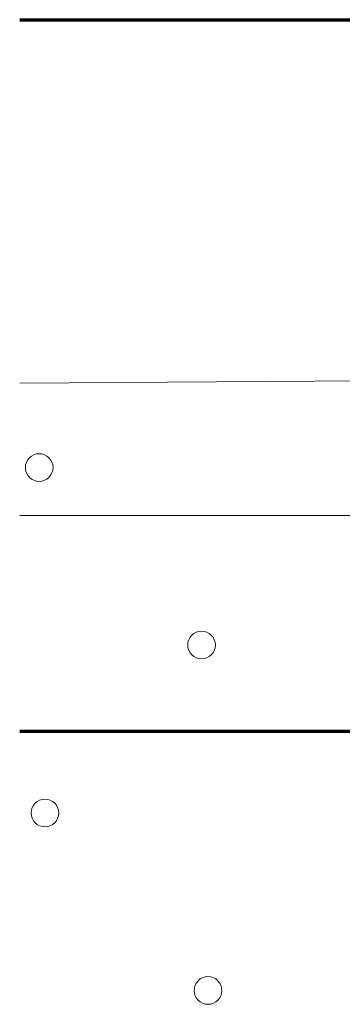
# Model space of a CAD drawing. Header units: millimetres. Extents: x -74 to 79, y 0 to 54.
# Tile 54 of 164: x -34.8099 to -34.7396, y 26.2615 to 26.4759. Entities that reach past the tile are written whole.
import ezdxf

# ---------------------------------------------------------------- set-up
doc = ezdxf.new("R2010")
doc.units = ezdxf.units.MM
doc.layers.add('WPG_Fußbodenaufbau', color=7, linetype='Continuous', lineweight=20)
doc.layers.add('WPG_Treppen', color=7, linetype='Continuous', lineweight=20)

msp = doc.modelspace()

# ---------------------------------------------------------------- linework, layer by layer
at = {"color": 8, "linetype": 'Continuous', "lineweight": 18}
for p, q in [((-34.8098786, 26.3967152), (-34.1777368, 26.4008813)), ((-34.8098786, 26.3678948), (-34.7070923, 26.3678948))]:
    msp.add_line(p, q, dxfattribs=at)
for centre in [(-34.8056292, 26.3783513), (-34.7702489, 26.3396902), (-34.8043797, 26.3031337), (-34.7688487, 26.2644735)]:
    msp.add_circle(centre, 0.003015, dxfattribs=at)
at = {"layer": 'WPG_Fußbodenaufbau', "color": 1, "linetype": 'Continuous', "lineweight": 70}
msp.add_line((-30.5140928, 26.3208813), (-34.8098786, 26.3208813), dxfattribs=at)
at = {"layer": 'WPG_Treppen', "color": 1, "linetype": 'Continuous', "lineweight": 70}
msp.add_line((-34.8098786, 26.4758813), (-8.5907793, 26.4758813), dxfattribs=at)

doc.saveas('drawing.dxf')
